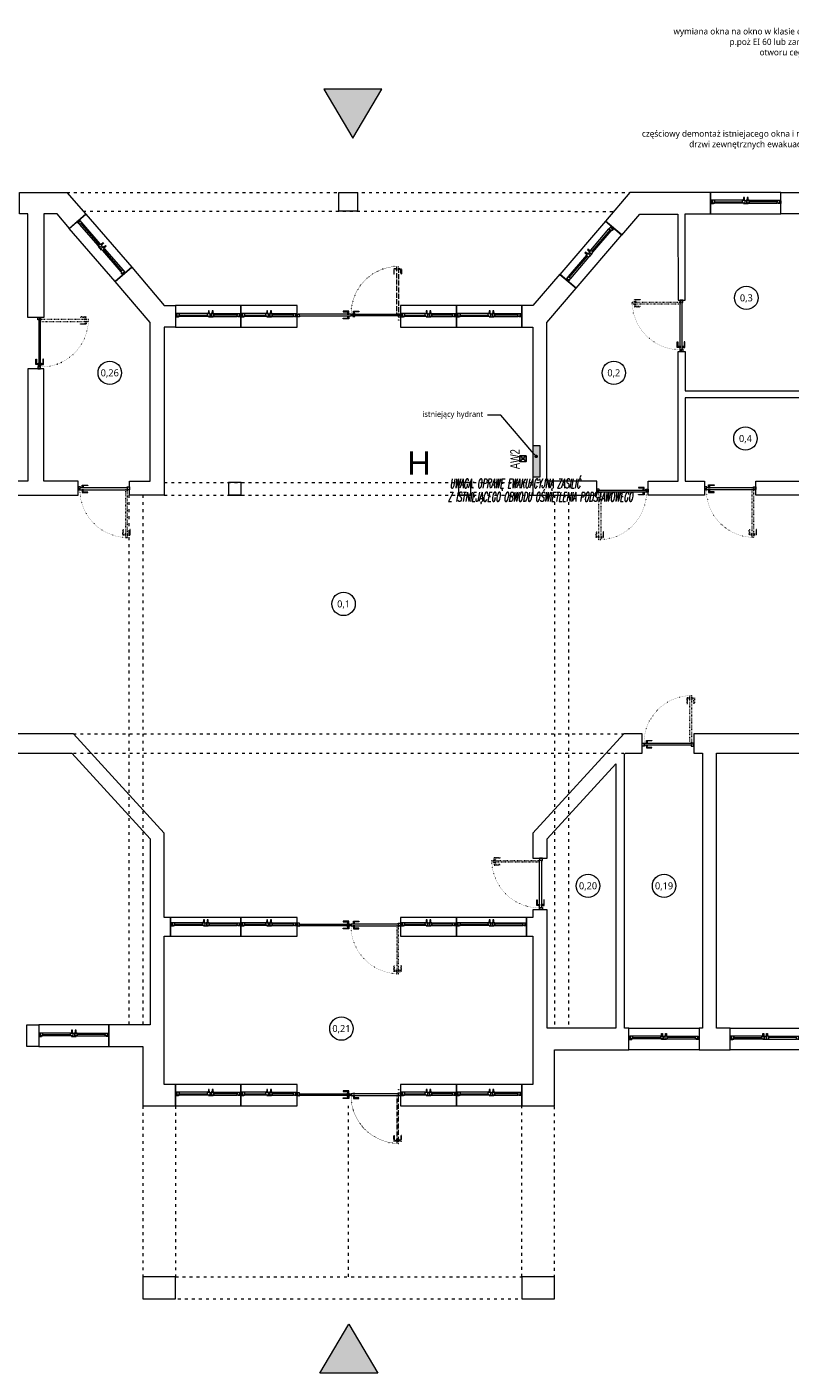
# Model space of a CAD drawing. Header units: millimetres. Extents: x 74561 to 128111, y -68197 to -28273.
# Tile 5 of 26: x 80160 to 83419, y -67508 to -61755. Entities that reach past the tile are written whole.
import ezdxf
from ezdxf import colors
from ezdxf.entities.mleader import LeaderData, LeaderLine
from ezdxf.enums import TextEntityAlignment as Align
from ezdxf.math import Vec2, Vec3

# ---------------------------------------------------------------- set-up
doc = ezdxf.new("R2010")
doc.units = ezdxf.units.MM
doc.linetypes.add('ACAD_ISO03W100', pattern=[30, 12, -18])
doc.linetypes.add('ACAD_ISO07W100', pattern=[3, 0, -3])
doc.layers.get('0').update_dxf_attribs({"color": 251, "lineweight": 9})
for name, color, linetype, lineweight in [('IE_LEGENDA', 7, 'Continuous', 13), ('IE_Oświetlenie awaryjne', 1, 'Continuous', 13), ('OPIS', 251, 'Continuous', 9), ('opis..KF', 251, 'Continuous', 9), ('stolarka_arch', 251, 'Continuous', 9), ('ściany ist..KF', 251, 'Continuous', 9)]:
    doc.layers.add(name, color=color, linetype=linetype, lineweight=lineweight)
doc.styles.add('ARCH', font='segoeuil.ttf')
doc.styles.add('Opisowy', font='arial.ttf')
doc.styles.add('SIMLPEX', font='simplex.shx')
doc.styles.get("Standard").update_dxf_attribs({"font": 'arial.ttf'})

# ---------------------------------------------------------------- blocks, each defined once
blk = doc.blocks.new('*U999')
at = {"layer": 'stolarka_arch', "lineweight": 0}
blk.add_lwpolyline([(0, 0), (150, 0), (150, -45.6), (0, -45.6)], close=True, dxfattribs=at)
at = {"layer": 'stolarka_arch'}
for points in [[(0, -22), (6, -22), (6, -23), (3, -23), (3, -28), (0, -28)], [(3, -23), (8, -23), (8, -29), (2, -29), (2, -28), (3, -28)], [(8, -26), (68, -26), (68, -23), (8, -23)], [(8, -26), (68, -26), (68, -29), (8, -29)], [(73, -23), (68, -23), (68, -29), (74, -29), (74, -28), (73, -28)], [(70, -22), (80, -22), (80, -23), (77, -23), (77, -28), (73, -28), (73, -23), (70, -23)], [(77, -23), (82, -23), (82, -29), (76, -29), (76, -28), (77, -28)], [(142, -26), (82, -26), (82, -23), (142, -23)], [(142, -26), (82, -26), (82, -29), (142, -29)], [(147, -23), (142, -23), (142, -29), (148, -29), (148, -28), (147, -28)], [(150, -22), (144, -22), (144, -23), (147, -23), (147, -28), (150, -28)], [(73, -30), (69, -30), (69, -29), (73, -29)], [(72, -35), (70, -35), (70, -30), (72, -30)], [(81, -30), (77, -30), (77, -29), (81, -29)], [(80, -35), (78, -35), (78, -30), (80, -30)]]:
    blk.add_lwpolyline(points, close=True, dxfattribs=at)
blk = doc.blocks.new('*U995')
at = {"layer": 'stolarka_arch', "lineweight": 0}
blk.add_lwpolyline([(0, 0), (150, 0), (150, -46.8), (0, -46.8)], close=True, dxfattribs=at)
at = {"layer": 'stolarka_arch'}
for points in [[(0, -22), (6, -22), (6, -23), (3, -23), (3, -28), (0, -28)], [(3, -23), (8, -23), (8, -29), (2, -29), (2, -28), (3, -28)], [(8, -26), (68, -26), (68, -23), (8, -23)], [(8, -26), (68, -26), (68, -29), (8, -29)], [(73, -23), (68, -23), (68, -29), (74, -29), (74, -28), (73, -28)], [(70, -22), (80, -22), (80, -23), (77, -23), (77, -28), (73, -28), (73, -23), (70, -23)], [(77, -23), (82, -23), (82, -29), (76, -29), (76, -28), (77, -28)], [(142, -26), (82, -26), (82, -23), (142, -23)], [(142, -26), (82, -26), (82, -29), (142, -29)], [(147, -23), (142, -23), (142, -29), (148, -29), (148, -28), (147, -28)], [(150, -22), (144, -22), (144, -23), (147, -23), (147, -28), (150, -28)], [(73, -30), (69, -30), (69, -29), (73, -29)], [(72, -35), (70, -35), (70, -30), (72, -30)], [(81, -30), (77, -30), (77, -29), (81, -29)], [(80, -35), (78, -35), (78, -30), (80, -30)]]:
    blk.add_lwpolyline(points, close=True, dxfattribs=at)
blk = doc.blocks.new('*U1064')
at = {"layer": 'stolarka_arch', "lineweight": 0}
blk.add_lwpolyline([(0, 0), (150, 0), (150, -46), (0, -46)], close=True, dxfattribs=at)
at = {"layer": 'stolarka_arch'}
for points in [[(0, -22), (6, -22), (6, -23), (3, -23), (3, -28), (0, -28)], [(3, -23), (8, -23), (8, -29), (2, -29), (2, -28), (3, -28)], [(8, -26), (68, -26), (68, -23), (8, -23)], [(8, -26), (68, -26), (68, -29), (8, -29)], [(73, -23), (68, -23), (68, -29), (74, -29), (74, -28), (73, -28)], [(70, -22), (80, -22), (80, -23), (77, -23), (77, -28), (73, -28), (73, -23), (70, -23)], [(77, -23), (82, -23), (82, -29), (76, -29), (76, -28), (77, -28)], [(142, -26), (82, -26), (82, -23), (142, -23)], [(142, -26), (82, -26), (82, -29), (142, -29)], [(147, -23), (142, -23), (142, -29), (148, -29), (148, -28), (147, -28)], [(150, -22), (144, -22), (144, -23), (147, -23), (147, -28), (150, -28)], [(73, -30), (69, -30), (69, -29), (73, -29)], [(72, -35), (70, -35), (70, -30), (72, -30)], [(81, -30), (77, -30), (77, -29), (81, -29)], [(80, -35), (78, -35), (78, -30), (80, -30)]]:
    blk.add_lwpolyline(points, close=True, dxfattribs=at)
blk = doc.blocks.new('*U1074')
at = {"layer": 'stolarka_arch', "lineweight": 0}
blk.add_lwpolyline([(0, 0), (150, 0), (150, -46), (0, -46)], close=True, dxfattribs=at)
at = {"layer": 'stolarka_arch'}
for points in [[(0, -22), (6, -22), (6, -23), (3, -23), (3, -28), (0, -28)], [(3, -23), (8, -23), (8, -29), (2, -29), (2, -28), (3, -28)], [(8, -26), (68, -26), (68, -23), (8, -23)], [(8, -26), (68, -26), (68, -29), (8, -29)], [(73, -23), (68, -23), (68, -29), (74, -29), (74, -28), (73, -28)], [(70, -22), (80, -22), (80, -23), (77, -23), (77, -28), (73, -28), (73, -23), (70, -23)], [(77, -23), (82, -23), (82, -29), (76, -29), (76, -28), (77, -28)], [(142, -26), (82, -26), (82, -23), (142, -23)], [(142, -26), (82, -26), (82, -29), (142, -29)], [(147, -23), (142, -23), (142, -29), (148, -29), (148, -28), (147, -28)], [(150, -22), (144, -22), (144, -23), (147, -23), (147, -28), (150, -28)], [(73, -30), (69, -30), (69, -29), (73, -29)], [(72, -35), (70, -35), (70, -30), (72, -30)], [(81, -30), (77, -30), (77, -29), (81, -29)], [(80, -35), (78, -35), (78, -30), (80, -30)]]:
    blk.add_lwpolyline(points, close=True, dxfattribs=at)
blk = doc.blocks.new('*U1015')
at = {"layer": 'stolarka_arch', "lineweight": 0}
blk.add_lwpolyline([(0, 0), (150, 0), (150, -46), (0, -46)], close=True, dxfattribs=at)
at = {"layer": 'stolarka_arch'}
for points in [[(0, -22), (6, -22), (6, -23), (3, -23), (3, -28), (0, -28)], [(3, -23), (8, -23), (8, -29), (2, -29), (2, -28), (3, -28)], [(8, -26), (68, -26), (68, -23), (8, -23)], [(8, -26), (68, -26), (68, -29), (8, -29)], [(73, -23), (68, -23), (68, -29), (74, -29), (74, -28), (73, -28)], [(70, -22), (80, -22), (80, -23), (77, -23), (77, -28), (73, -28), (73, -23), (70, -23)], [(77, -23), (82, -23), (82, -29), (76, -29), (76, -28), (77, -28)], [(142, -26), (82, -26), (82, -23), (142, -23)], [(142, -26), (82, -26), (82, -29), (142, -29)], [(147, -23), (142, -23), (142, -29), (148, -29), (148, -28), (147, -28)], [(150, -22), (144, -22), (144, -23), (147, -23), (147, -28), (150, -28)], [(73, -30), (69, -30), (69, -29), (73, -29)], [(72, -35), (70, -35), (70, -30), (72, -30)], [(81, -30), (77, -30), (77, -29), (81, -29)], [(80, -35), (78, -35), (78, -30), (80, -30)]]:
    blk.add_lwpolyline(points, close=True, dxfattribs=at)
blk = doc.blocks.new('*U1007')
at = {"layer": 'stolarka_arch', "lineweight": 0}
blk.add_lwpolyline([(0, 0), (139.5, 0), (139.5, -46), (0, -46)], close=True, dxfattribs=at)
at = {"layer": 'stolarka_arch'}
for points in [[(0, -22), (6, -22), (6, -23), (3, -23), (3, -28), (0, -28)], [(3, -23), (8, -23), (8, -29), (2, -29), (2, -28), (3, -28)], [(8, -26), (68, -26), (68, -23), (8, -23)], [(8, -26), (68, -26), (68, -29), (8, -29)], [(73, -23), (68, -23), (68, -29), (74, -29), (74, -28), (73, -28)], [(70, -22), (80, -22), (80, -23), (77, -23), (77, -28), (73, -28), (73, -23), (70, -23)], [(77, -23), (82, -23), (82, -29), (76, -29), (76, -28), (77, -28)], [(131.5, -26), (82, -26), (82, -23), (131.5, -23)], [(131.5, -26), (82, -26), (82, -29), (131.5, -29)], [(136.5, -23), (131.5, -23), (131.5, -29), (137.5, -29), (137.5, -28), (136.5, -28)], [(139.5, -22), (133.5, -22), (133.5, -23), (136.5, -23), (136.5, -28), (139.5, -28)], [(73, -30), (69, -30), (69, -29), (73, -29)], [(72, -35), (70, -35), (70, -30), (72, -30)], [(81, -30), (77, -30), (77, -29), (81, -29)], [(80, -35), (78, -35), (78, -30), (80, -30)]]:
    blk.add_lwpolyline(points, close=True, dxfattribs=at)
blk = doc.blocks.new('*U1013')
at = {"layer": 'stolarka_arch', "lineweight": 0}
blk.add_lwpolyline([(0, 0), (139.5, 0), (139.5, -46), (0, -46)], close=True, dxfattribs=at)
at = {"layer": 'stolarka_arch'}
for points in [[(0, -22), (6, -22), (6, -23), (3, -23), (3, -28), (0, -28)], [(3, -23), (8, -23), (8, -29), (2, -29), (2, -28), (3, -28)], [(8, -26), (68, -26), (68, -23), (8, -23)], [(8, -26), (68, -26), (68, -29), (8, -29)], [(73, -23), (68, -23), (68, -29), (74, -29), (74, -28), (73, -28)], [(70, -22), (80, -22), (80, -23), (77, -23), (77, -28), (73, -28), (73, -23), (70, -23)], [(77, -23), (82, -23), (82, -29), (76, -29), (76, -28), (77, -28)], [(131.5, -26), (82, -26), (82, -23), (131.5, -23)], [(131.5, -26), (82, -26), (82, -29), (131.5, -29)], [(136.5, -23), (131.5, -23), (131.5, -29), (137.5, -29), (137.5, -28), (136.5, -28)], [(139.5, -22), (133.5, -22), (133.5, -23), (136.5, -23), (136.5, -28), (139.5, -28)], [(73, -30), (69, -30), (69, -29), (73, -29)], [(72, -35), (70, -35), (70, -30), (72, -30)], [(81, -30), (77, -30), (77, -29), (81, -29)], [(80, -35), (78, -35), (78, -30), (80, -30)]]:
    blk.add_lwpolyline(points, close=True, dxfattribs=at)
blk = doc.blocks.new('*U1009')
at = {"layer": 'stolarka_arch', "lineweight": 0}
blk.add_lwpolyline([(0, 0), (120.2, 0), (120.2, -46), (0, -46)], close=True, dxfattribs=at)
at = {"layer": 'stolarka_arch'}
for points in [[(0, -22), (6, -22), (6, -23), (3, -23), (3, -28), (0, -28)], [(3, -23), (8, -23), (8, -29), (2, -29), (2, -28), (3, -28)], [(8, -26), (53.1, -26), (53.1, -23), (8, -23)], [(8, -26), (53.1, -26), (53.1, -29), (8, -29)], [(58.1, -23), (53.1, -23), (53.1, -29), (59.1, -29), (59.1, -28), (58.1, -28)], [(55.1, -22), (65.1, -22), (65.1, -23), (62.1, -23), (62.1, -28), (58.1, -28), (58.1, -23), (55.1, -23)], [(62.1, -23), (67.1, -23), (67.1, -29), (61.1, -29), (61.1, -28), (62.1, -28)], [(112.2, -26), (67.1, -26), (67.1, -23), (112.2, -23)], [(112.2, -26), (67.1, -26), (67.1, -29), (112.2, -29)], [(117.2, -23), (112.2, -23), (112.2, -29), (118.2, -29), (118.2, -28), (117.2, -28)], [(120.2, -22), (114.2, -22), (114.2, -23), (117.2, -23), (117.2, -28), (120.2, -28)], [(58.1, -30), (54.1, -30), (54.1, -29), (58.1, -29)], [(57.1, -35), (55.1, -35), (55.1, -30), (57.1, -30)], [(66.1, -30), (62.1, -30), (62.1, -29), (66.1, -29)], [(65.1, -35), (63.1, -35), (63.1, -30), (65.1, -30)]]:
    blk.add_lwpolyline(points, close=True, dxfattribs=at)
blk = doc.blocks.new('*U1014')
at = {"layer": 'stolarka_arch', "lineweight": 0}
blk.add_lwpolyline([(0, 0), (118.9, 0), (118.9, -46), (0, -46)], close=True, dxfattribs=at)
at = {"layer": 'stolarka_arch'}
for points in [[(0, -22), (6, -22), (6, -23), (3, -23), (3, -28), (0, -28)], [(3, -23), (8, -23), (8, -29), (2, -29), (2, -28), (3, -28)], [(8, -26), (52.5, -26), (52.5, -23), (8, -23)], [(8, -26), (52.5, -26), (52.5, -29), (8, -29)], [(57.5, -23), (52.5, -23), (52.5, -29), (58.5, -29), (58.5, -28), (57.5, -28)], [(54.5, -22), (64.5, -22), (64.5, -23), (61.5, -23), (61.5, -28), (57.5, -28), (57.5, -23), (54.5, -23)], [(61.5, -23), (66.5, -23), (66.5, -29), (60.5, -29), (60.5, -28), (61.5, -28)], [(110.9, -26), (66.5, -26), (66.5, -23), (110.9, -23)], [(110.9, -26), (66.5, -26), (66.5, -29), (110.9, -29)], [(115.9, -23), (110.9, -23), (110.9, -29), (116.9, -29), (116.9, -28), (115.9, -28)], [(118.9, -22), (112.9, -22), (112.9, -23), (115.9, -23), (115.9, -28), (118.9, -28)], [(57.5, -30), (53.5, -30), (53.5, -29), (57.5, -29)], [(56.5, -35), (54.5, -35), (54.5, -30), (56.5, -30)], [(65.5, -30), (61.5, -30), (61.5, -29), (65.5, -29)], [(64.5, -35), (62.5, -35), (62.5, -30), (64.5, -30)]]:
    blk.add_lwpolyline(points, close=True, dxfattribs=at)
blk = doc.blocks.new('*U1008')
at = {"layer": 'stolarka_arch', "lineweight": 0}
blk.add_lwpolyline([(0, 0), (150, 0), (150, -40), (0, -40)], close=True, dxfattribs=at)
at = {"layer": 'stolarka_arch'}
for points in [[(0, -22), (6, -22), (6, -23), (3, -23), (3, -28), (0, -28)], [(3, -23), (8, -23), (8, -29), (2, -29), (2, -28), (3, -28)], [(8, -26), (68, -26), (68, -23), (8, -23)], [(8, -26), (68, -26), (68, -29), (8, -29)], [(73, -23), (68, -23), (68, -29), (74, -29), (74, -28), (73, -28)], [(70, -22), (80, -22), (80, -23), (77, -23), (77, -28), (73, -28), (73, -23), (70, -23)], [(77, -23), (82, -23), (82, -29), (76, -29), (76, -28), (77, -28)], [(142, -26), (82, -26), (82, -23), (142, -23)], [(142, -26), (82, -26), (82, -29), (142, -29)], [(147, -23), (142, -23), (142, -29), (148, -29), (148, -28), (147, -28)], [(150, -22), (144, -22), (144, -23), (147, -23), (147, -28), (150, -28)], [(73, -30), (69, -30), (69, -29), (73, -29)], [(72, -35), (70, -35), (70, -30), (72, -30)], [(81, -30), (77, -30), (77, -29), (81, -29)], [(80, -35), (78, -35), (78, -30), (80, -30)]]:
    blk.add_lwpolyline(points, close=True, dxfattribs=at)
blk = doc.blocks.new('*U1021')
at = {"layer": 'stolarka_arch', "linetype": 'ACAD_ISO03W100', "lineweight": 0, "ltscale": 0.1}
for points in [[(3.5, 97), (-1.5, 97), (-1.5, 85), (-0.5, 85), (-0.5, 95), (3.5, 95)], [(3.5, 98), (3.5, 94), (4.5, 94), (4.5, 98)], [(4.5, 102), (4.5, 0), (8.5, 0), (8.5, 102)], [(9.5, 98), (9.5, 94), (8.5, 94), (8.5, 98)], [(9.5, 97), (14.5, 97), (14.5, 85), (13.5, 85), (13.5, 95), (9.5, 95)]]:
    blk.add_lwpolyline(points, close=True, dxfattribs=at)
at = {"layer": 'stolarka_arch'}
for points in [[(5, -4), (5, -6), (0, -6), (0, 0), (4, 0), (4, -4), (5, -4)], [(106, 0), (4, 0), (4, -4), (106, -4)], [(101, 1), (101, 6), (89, 6), (89, 5), (99, 5), (99, 1)], [(102, 1), (98, 1), (98, 0), (102, 0)], [(106, 0), (216.9, 0), (216.9, -4), (106, -4)], [(110, 1), (114, 1), (114, 0), (110, 0)], [(111, 1), (111, 6), (123, 6), (123, 5), (113, 5), (113, 1)], [(215.9, -4), (215.9, -6), (220.9, -6), (220.9, 0), (216.9, 0), (216.9, -4), (215.9, -4)], [(101, -5), (101, -10), (89, -10), (89, -9), (99, -9), (99, -5)], [(102, -5), (98, -5), (98, -4), (102, -4)], [(110, -5), (114, -5), (114, -4), (110, -4)], [(111, -5), (111, -10), (123, -10), (123, -9), (113, -9), (113, -5)]]:
    blk.add_lwpolyline(points, close=True, dxfattribs=at)
for centre in [(4, 0.5), (216.9, 0.5)]:
    blk.add_circle(centre, 0.5, dxfattribs=at)
at = {"layer": 'stolarka_arch', "linetype": 'ACAD_ISO07W100', "lineweight": 0, "ltscale": 0.5}
blk.add_arc((4, 0), 102, 0, 89.6506, dxfattribs=at)
blk = doc.blocks.new('*U1025')
at = {"layer": 'stolarka_arch', "lineweight": 0}
blk.add_lwpolyline([(0, 0), (150, 0), (150, -40), (0, -40)], close=True, dxfattribs=at)
at = {"layer": 'stolarka_arch'}
for points in [[(0, -22), (6, -22), (6, -23), (3, -23), (3, -28), (0, -28)], [(3, -23), (8, -23), (8, -29), (2, -29), (2, -28), (3, -28)], [(8, -26), (68, -26), (68, -23), (8, -23)], [(8, -26), (68, -26), (68, -29), (8, -29)], [(73, -23), (68, -23), (68, -29), (74, -29), (74, -28), (73, -28)], [(70, -22), (80, -22), (80, -23), (77, -23), (77, -28), (73, -28), (73, -23), (70, -23)], [(77, -23), (82, -23), (82, -29), (76, -29), (76, -28), (77, -28)], [(142, -26), (82, -26), (82, -23), (142, -23)], [(142, -26), (82, -26), (82, -29), (142, -29)], [(147, -23), (142, -23), (142, -29), (148, -29), (148, -28), (147, -28)], [(150, -22), (144, -22), (144, -23), (147, -23), (147, -28), (150, -28)], [(73, -30), (69, -30), (69, -29), (73, -29)], [(72, -35), (70, -35), (70, -30), (72, -30)], [(81, -30), (77, -30), (77, -29), (81, -29)], [(80, -35), (78, -35), (78, -30), (80, -30)]]:
    blk.add_lwpolyline(points, close=True, dxfattribs=at)
blk = doc.blocks.new('*U1019')
at = {"layer": 'stolarka_arch', "lineweight": 0}
blk.add_lwpolyline([(0, 0), (120.2, 0), (120.2, -40), (0, -40)], close=True, dxfattribs=at)
at = {"layer": 'stolarka_arch'}
for points in [[(0, -22), (6, -22), (6, -23), (3, -23), (3, -28), (0, -28)], [(3, -23), (8, -23), (8, -29), (2, -29), (2, -28), (3, -28)], [(8, -26), (53.1, -26), (53.1, -23), (8, -23)], [(8, -26), (53.1, -26), (53.1, -29), (8, -29)], [(58.1, -23), (53.1, -23), (53.1, -29), (59.1, -29), (59.1, -28), (58.1, -28)], [(55.1, -22), (65.1, -22), (65.1, -23), (62.1, -23), (62.1, -28), (58.1, -28), (58.1, -23), (55.1, -23)], [(62.1, -23), (67.1, -23), (67.1, -29), (61.1, -29), (61.1, -28), (62.1, -28)], [(112.2, -26), (67.1, -26), (67.1, -23), (112.2, -23)], [(112.2, -26), (67.1, -26), (67.1, -29), (112.2, -29)], [(117.2, -23), (112.2, -23), (112.2, -29), (118.2, -29), (118.2, -28), (117.2, -28)], [(120.2, -22), (114.2, -22), (114.2, -23), (117.2, -23), (117.2, -28), (120.2, -28)], [(58.1, -30), (54.1, -30), (54.1, -29), (58.1, -29)], [(57.1, -35), (55.1, -35), (55.1, -30), (57.1, -30)], [(66.1, -30), (62.1, -30), (62.1, -29), (66.1, -29)], [(65.1, -35), (63.1, -35), (63.1, -30), (65.1, -30)]]:
    blk.add_lwpolyline(points, close=True, dxfattribs=at)
blk = doc.blocks.new('*U1029')
at = {"layer": 'stolarka_arch', "lineweight": 0}
blk.add_lwpolyline([(0, 0), (118.9, 0), (118.9, -40), (0, -40)], close=True, dxfattribs=at)
at = {"layer": 'stolarka_arch'}
for points in [[(0, -22), (6, -22), (6, -23), (3, -23), (3, -28), (0, -28)], [(3, -23), (8, -23), (8, -29), (2, -29), (2, -28), (3, -28)], [(8, -26), (52.5, -26), (52.5, -23), (8, -23)], [(8, -26), (52.5, -26), (52.5, -29), (8, -29)], [(57.5, -23), (52.5, -23), (52.5, -29), (58.5, -29), (58.5, -28), (57.5, -28)], [(54.5, -22), (64.5, -22), (64.5, -23), (61.5, -23), (61.5, -28), (57.5, -28), (57.5, -23), (54.5, -23)], [(61.5, -23), (66.5, -23), (66.5, -29), (60.5, -29), (60.5, -28), (61.5, -28)], [(110.9, -26), (66.5, -26), (66.5, -23), (110.9, -23)], [(110.9, -26), (66.5, -26), (66.5, -29), (110.9, -29)], [(115.9, -23), (110.9, -23), (110.9, -29), (116.9, -29), (116.9, -28), (115.9, -28)], [(118.9, -22), (112.9, -22), (112.9, -23), (115.9, -23), (115.9, -28), (118.9, -28)], [(57.5, -30), (53.5, -30), (53.5, -29), (57.5, -29)], [(56.5, -35), (54.5, -35), (54.5, -30), (56.5, -30)], [(65.5, -30), (61.5, -30), (61.5, -29), (65.5, -29)], [(64.5, -35), (62.5, -35), (62.5, -30), (64.5, -30)]]:
    blk.add_lwpolyline(points, close=True, dxfattribs=at)
blk = doc.blocks.new('*U1026')
at = {"layer": 'stolarka_arch', "lineweight": 0}
blk.add_lwpolyline([(0, 0), (139.5, 0), (139.5, -46), (0, -46)], close=True, dxfattribs=at)
at = {"layer": 'stolarka_arch'}
for points in [[(0, -22), (6, -22), (6, -23), (3, -23), (3, -28), (0, -28)], [(3, -23), (8, -23), (8, -29), (2, -29), (2, -28), (3, -28)], [(8, -26), (68, -26), (68, -23), (8, -23)], [(8, -26), (68, -26), (68, -29), (8, -29)], [(73, -23), (68, -23), (68, -29), (74, -29), (74, -28), (73, -28)], [(70, -22), (80, -22), (80, -23), (77, -23), (77, -28), (73, -28), (73, -23), (70, -23)], [(77, -23), (82, -23), (82, -29), (76, -29), (76, -28), (77, -28)], [(131.5, -26), (82, -26), (82, -23), (131.5, -23)], [(131.5, -26), (82, -26), (82, -29), (131.5, -29)], [(136.5, -23), (131.5, -23), (131.5, -29), (137.5, -29), (137.5, -28), (136.5, -28)], [(139.5, -22), (133.5, -22), (133.5, -23), (136.5, -23), (136.5, -28), (139.5, -28)], [(73, -30), (69, -30), (69, -29), (73, -29)], [(72, -35), (70, -35), (70, -30), (72, -30)], [(81, -30), (77, -30), (77, -29), (81, -29)], [(80, -35), (78, -35), (78, -30), (80, -30)]]:
    blk.add_lwpolyline(points, close=True, dxfattribs=at)
blk = doc.blocks.new('*U1027')
at = {"layer": 'stolarka_arch', "lineweight": 0}
blk.add_lwpolyline([(0, 0), (139.5, 0), (139.5, -46), (0, -46)], close=True, dxfattribs=at)
at = {"layer": 'stolarka_arch'}
for points in [[(0, -22), (6, -22), (6, -23), (3, -23), (3, -28), (0, -28)], [(3, -23), (8, -23), (8, -29), (2, -29), (2, -28), (3, -28)], [(8, -26), (68, -26), (68, -23), (8, -23)], [(8, -26), (68, -26), (68, -29), (8, -29)], [(73, -23), (68, -23), (68, -29), (74, -29), (74, -28), (73, -28)], [(70, -22), (80, -22), (80, -23), (77, -23), (77, -28), (73, -28), (73, -23), (70, -23)], [(77, -23), (82, -23), (82, -29), (76, -29), (76, -28), (77, -28)], [(131.5, -26), (82, -26), (82, -23), (131.5, -23)], [(131.5, -26), (82, -26), (82, -29), (131.5, -29)], [(136.5, -23), (131.5, -23), (131.5, -29), (137.5, -29), (137.5, -28), (136.5, -28)], [(139.5, -22), (133.5, -22), (133.5, -23), (136.5, -23), (136.5, -28), (139.5, -28)], [(73, -30), (69, -30), (69, -29), (73, -29)], [(72, -35), (70, -35), (70, -30), (72, -30)], [(81, -30), (77, -30), (77, -29), (81, -29)], [(80, -35), (78, -35), (78, -30), (80, -30)]]:
    blk.add_lwpolyline(points, close=True, dxfattribs=at)
blk = doc.blocks.new('*U1028')
at = {"layer": 'stolarka_arch', "lineweight": 0}
blk.add_lwpolyline([(0, 0), (120.2, 0), (120.2, -46), (0, -46)], close=True, dxfattribs=at)
at = {"layer": 'stolarka_arch'}
for points in [[(0, -22), (6, -22), (6, -23), (3, -23), (3, -28), (0, -28)], [(3, -23), (8, -23), (8, -29), (2, -29), (2, -28), (3, -28)], [(8, -26), (53.1, -26), (53.1, -23), (8, -23)], [(8, -26), (53.1, -26), (53.1, -29), (8, -29)], [(58.1, -23), (53.1, -23), (53.1, -29), (59.1, -29), (59.1, -28), (58.1, -28)], [(55.1, -22), (65.1, -22), (65.1, -23), (62.1, -23), (62.1, -28), (58.1, -28), (58.1, -23), (55.1, -23)], [(62.1, -23), (67.1, -23), (67.1, -29), (61.1, -29), (61.1, -28), (62.1, -28)], [(112.2, -26), (67.1, -26), (67.1, -23), (112.2, -23)], [(112.2, -26), (67.1, -26), (67.1, -29), (112.2, -29)], [(117.2, -23), (112.2, -23), (112.2, -29), (118.2, -29), (118.2, -28), (117.2, -28)], [(120.2, -22), (114.2, -22), (114.2, -23), (117.2, -23), (117.2, -28), (120.2, -28)], [(58.1, -30), (54.1, -30), (54.1, -29), (58.1, -29)], [(57.1, -35), (55.1, -35), (55.1, -30), (57.1, -30)], [(66.1, -30), (62.1, -30), (62.1, -29), (66.1, -29)], [(65.1, -35), (63.1, -35), (63.1, -30), (65.1, -30)]]:
    blk.add_lwpolyline(points, close=True, dxfattribs=at)
blk = doc.blocks.new('*U1017')
at = {"layer": 'stolarka_arch', "lineweight": 0}
blk.add_lwpolyline([(0, 0), (118.9, 0), (118.9, -46), (0, -46)], close=True, dxfattribs=at)
at = {"layer": 'stolarka_arch'}
for points in [[(0, -22), (6, -22), (6, -23), (3, -23), (3, -28), (0, -28)], [(3, -23), (8, -23), (8, -29), (2, -29), (2, -28), (3, -28)], [(8, -26), (52.5, -26), (52.5, -23), (8, -23)], [(8, -26), (52.5, -26), (52.5, -29), (8, -29)], [(57.5, -23), (52.5, -23), (52.5, -29), (58.5, -29), (58.5, -28), (57.5, -28)], [(54.5, -22), (64.5, -22), (64.5, -23), (61.5, -23), (61.5, -28), (57.5, -28), (57.5, -23), (54.5, -23)], [(61.5, -23), (66.5, -23), (66.5, -29), (60.5, -29), (60.5, -28), (61.5, -28)], [(110.9, -26), (66.5, -26), (66.5, -23), (110.9, -23)], [(110.9, -26), (66.5, -26), (66.5, -29), (110.9, -29)], [(115.9, -23), (110.9, -23), (110.9, -29), (116.9, -29), (116.9, -28), (115.9, -28)], [(118.9, -22), (112.9, -22), (112.9, -23), (115.9, -23), (115.9, -28), (118.9, -28)], [(57.5, -30), (53.5, -30), (53.5, -29), (57.5, -29)], [(56.5, -35), (54.5, -35), (54.5, -30), (56.5, -30)], [(65.5, -30), (61.5, -30), (61.5, -29), (65.5, -29)], [(64.5, -35), (62.5, -35), (62.5, -30), (64.5, -30)]]:
    blk.add_lwpolyline(points, close=True, dxfattribs=at)
blk = doc.blocks.new('*U667')
at = {"layer": 'stolarka_arch', "linetype": 'ACAD_ISO03W100', "lineweight": 0, "ltscale": 0.1}
for points in [[(3.5, 97), (-1.5, 97), (-1.5, 85), (-0.5, 85), (-0.5, 95), (3.5, 95)], [(3.5, 98), (3.5, 94), (4.5, 94), (4.5, 98)], [(4.5, 102), (4.5, 0), (8.5, 0), (8.5, 102)], [(9.5, 98), (9.5, 94), (8.5, 94), (8.5, 98)], [(9.5, 97), (14.5, 97), (14.5, 85), (13.5, 85), (13.5, 95), (9.5, 95)]]:
    blk.add_lwpolyline(points, close=True, dxfattribs=at)
at = {"layer": 'stolarka_arch'}
for points in [[(5, -4), (5, -6), (0, -6), (0, 0), (4, 0), (4, -4), (5, -4)], [(106, 0), (4, 0), (4, -4), (106, -4)], [(101, 1), (101, 6), (89, 6), (89, 5), (99, 5), (99, 1)], [(102, 1), (98, 1), (98, 0), (102, 0)], [(105, -4), (105, -6), (110, -6), (110, 0), (106, 0), (106, -4), (105, -4)], [(101, -5), (101, -10), (89, -10), (89, -9), (99, -9), (99, -5)], [(102, -5), (98, -5), (98, -4), (102, -4)]]:
    blk.add_lwpolyline(points, close=True, dxfattribs=at)
blk.add_circle((4, 0.5), 0.5, dxfattribs=at)
at = {"layer": 'stolarka_arch', "linetype": 'ACAD_ISO07W100', "lineweight": 0, "ltscale": 0.5}
blk.add_arc((4, 0), 102, 0, 89.6506, dxfattribs=at)
blk = doc.blocks.new('*U1023')
at = {"layer": 'stolarka_arch', "lineweight": 0}
blk.add_lwpolyline([(0, 0), (150, 0), (150, -46.4), (0, -46.4)], close=True, dxfattribs=at)
at = {"layer": 'stolarka_arch'}
for points in [[(0, -22), (6, -22), (6, -23), (3, -23), (3, -28), (0, -28)], [(3, -23), (8, -23), (8, -29), (2, -29), (2, -28), (3, -28)], [(8, -26), (68, -26), (68, -23), (8, -23)], [(8, -26), (68, -26), (68, -29), (8, -29)], [(73, -23), (68, -23), (68, -29), (74, -29), (74, -28), (73, -28)], [(70, -22), (80, -22), (80, -23), (77, -23), (77, -28), (73, -28), (73, -23), (70, -23)], [(77, -23), (82, -23), (82, -29), (76, -29), (76, -28), (77, -28)], [(142, -26), (82, -26), (82, -23), (142, -23)], [(142, -26), (82, -26), (82, -29), (142, -29)], [(147, -23), (142, -23), (142, -29), (148, -29), (148, -28), (147, -28)], [(150, -22), (144, -22), (144, -23), (147, -23), (147, -28), (150, -28)], [(73, -30), (69, -30), (69, -29), (73, -29)], [(72, -35), (70, -35), (70, -30), (72, -30)], [(81, -30), (77, -30), (77, -29), (81, -29)], [(80, -35), (78, -35), (78, -30), (80, -30)]]:
    blk.add_lwpolyline(points, close=True, dxfattribs=at)
blk = doc.blocks.new('nr pom')
at = {"layer": 'opis..KF', "lineweight": 20}
blk.add_circle((0, 0), 25, dxfattribs=at)
at = {"layer": 'opis..KF', "style": 'ARCH'}
blk.add_attdef('00', text='', height=15, dxfattribs=at).set_placement((0, 0), align=Align.MIDDLE_CENTER)
blk = doc.blocks.new('_Dot')
at = {"color": 0, "linetype": 'ByBlock', "lineweight": -2}
blk.add_line((-0.5, 0), (-1, 0), dxfattribs=at)
at = {"color": 0, "linetype": 'ByBlock', "const_width": 0.5}
blk.add_lwpolyline([(-0.25, 0, 1), (0.25, 0, 1)], format="xyb", close=True, dxfattribs=at)
blk = doc.blocks.new('Oprawa AW2')
at = {"layer": 'IE_Oświetlenie awaryjne'}
h = blk.add_hatch(color=0, dxfattribs=at)
h.dxf.hatch_style = 1
h.paths.add_polyline_path([(1, 6.6, 1), (-1, 6.6, 1)])
h = blk.add_hatch(color=0, dxfattribs=at)
h.dxf.hatch_style = 1
h.paths.add_polyline_path([(1.4, 8), (1.3, 8), (1.3, 7.8), (1.4, 7.8)])
h = blk.add_hatch(color=0, dxfattribs=at)
h.dxf.hatch_style = 1
h.paths.add_polyline_path([(1.4, 7.8), (1.3, 7.8), (1.3, 7.6), (1.4, 7.6)])
at = {"layer": 'IE_Oświetlenie awaryjne', "color": 0}
for points in [[(-6.1, 13.2), (6.1, 13.2, -0.414214), (6.6, 12.7), (6.6, 0.5, -0.414214), (6.1, 0), (-6.1, 0, -0.414214), (-6.6, 0.5), (-6.6, 12.7, -0.414214)], [(-6.1, 12.9), (6.1, 12.9, -0.414214), (6.3, 12.7), (6.3, 0.5, -0.414214), (6.1, 0.2), (-6.1, 0.2, -0.414214), (-6.4, 0.5), (-6.4, 12.7, -0.414214)]]:
    blk.add_lwpolyline(points, format="xyb", close=True, dxfattribs=at)
for points in [[(-6.3, 12.9), (-1.8, 8.4)], [(-1.8, 4.8), (-6.3, 0.3)], [(1.3, 7.8), (1.4, 7.8)], [(1.8, 8.4), (6.3, 12.9)], [(1.8, 4.8), (6.3, 0.3)]]:
    blk.add_lwpolyline(points, dxfattribs=at)
for points in [[(-1.8, 4.8), (-1.8, 8.4), (1.8, 8.4), (1.8, 4.8)], [(-1.6, 5), (-1.6, 8.1), (1.5, 8.1), (1.5, 5)], [(1.3, 8), (1.3, 7.6), (1.4, 7.6), (1.4, 8)]]:
    blk.add_lwpolyline(points, close=True, dxfattribs=at)
blk.add_circle((0, 6.6), 1, dxfattribs=at)
at = {"layer": 'IE_Oświetlenie awaryjne', "color": 0, "insert": (-22.1, 33.8), "char_height": 20, "width": 20.191, "attachment_point": 1, "style": 'Opisowy'}
blk.add_mtext('{\\W0.7;AW2}', dxfattribs=at)

msp = doc.modelspace()

# ---------------------------------------------------------------- hatches: boundary and pattern name
at = {"linetype": 'ByBlock', "true_color": 0x636466}
h = msp.add_hatch(color=251, dxfattribs=at)
h.dxf.hatch_style = 1
h.paths.add_polyline_path([(81552.5, -62229.8), (81429, -62021.3), (81675.9, -62021.3)])
h = msp.add_hatch(color=251, dxfattribs=at)
h.dxf.hatch_style = 1
h.paths.add_polyline_path([(81535.4, -67299.2), (81411.9, -67507.8), (81658.8, -67507.8)])
at = {"layer": 'OPIS', "linetype": 'ByBlock', "true_color": 0x68c3de, "transparency": 33554687}
h = msp.add_hatch(color=133, dxfattribs=at)
h.dxf.hatch_style = 1
h.paths.add_polyline_path([(82321.2, -63677.3), (82352, -63677.3), (82352, -63544.8), (82321.2, -63544.8)])

# ---------------------------------------------------------------- linework, layer by layer
at = {"linetype": 'ACAD_ISO03W100'}
for p, q in [((80331.3, -62462), (82735.1, -62463.3)), ((80399.9, -62542), (82666.5, -62543.2)), ((80359.2, -64776), (82709.2, -64776)), ((80359.2, -64858), (82709.2, -64858)), ((81534.2, -67096.2), (81534, -66366))]:
    msp.add_line(p, q, dxfattribs=at)
at = {"linetype": 'ByBlock'}
for points in [[(81429, -62021.3), (81552.5, -62229.8), (81675.9, -62021.3), (81429, -62021.3)], [(81411.9, -67507.8), (81535.4, -67299.2), (81658.8, -67507.8), (81411.9, -67507.8)]]:
    msp.add_lwpolyline(points, dxfattribs=at)
msp.add_lwpolyline([(82321.2, -63677.3), (82352, -63677.3), (82352, -63544.8), (82321.2, -63544.8)], close=True)
at = {"linetype": 'ACAD_ISO03W100'}
for points in [[(80747.2, -63702), (82348.8, -63702)], [(80595.2, -63756), (80595.2, -66019.9)], [(80655.2, -63756), (80655.2, -66019.9)], [(80747.2, -63756), (82348.8, -63756)], [(82413.2, -63756), (82413.2, -66019.9)], [(82473.2, -63756), (82473.2, -66019.9)], [(80655.2, -66366), (80655.2, -67190.2), (82413.2, -67190.2), (82413.2, -66366)], [(80795.2, -66366), (80795.2, -67096.2), (82273.2, -67096.2), (82273.2, -66366)]]:
    msp.add_lwpolyline(points, dxfattribs=at)
at = {"layer": 'stolarka_arch', "linetype": 'ACAD_ISO03W100', "lineweight": 0, "ltscale": 0.1}
for points in [[(81737.4, -62788.2), (81727.4, -62788.2), (81727.4, -62812.2), (81729.4, -62812.2), (81729.4, -62792.2), (81737.4, -62792.2)], [(81737.4, -62786.2), (81737.4, -62794.2), (81739.4, -62794.2), (81739.4, -62786.2)], [(81747.4, -62778.2), (81747.4, -62982.2), (81739.4, -62982.2), (81739.4, -62778.2)], [(81749.4, -62786.2), (81749.4, -62794.2), (81747.4, -62794.2), (81747.4, -62786.2)], [(81749.4, -62788.2), (81759.4, -62788.2), (81759.4, -62812.2), (81757.4, -62812.2), (81757.4, -62792.2), (81749.4, -62792.2)], [(81747.4, -66526), (81747.4, -66322), (81739.4, -66322), (81739.4, -66526)], [(81737.4, -66516), (81727.4, -66516), (81727.4, -66492), (81729.4, -66492), (81729.4, -66512), (81737.4, -66512)], [(81749.4, -66516), (81759.4, -66516), (81759.4, -66492), (81757.4, -66492), (81757.4, -66512), (81749.4, -66512)], [(81737.4, -66518), (81737.4, -66510), (81739.4, -66510), (81739.4, -66518)], [(81749.4, -66518), (81749.4, -66510), (81747.4, -66510), (81747.4, -66518)]]:
    msp.add_lwpolyline(points, close=True, dxfattribs=at)
at = {"layer": 'stolarka_arch'}
for points in [[(81324.6, -62990.2), (81324.6, -62994.2), (81314.6, -62994.2), (81314.6, -62982.2), (81322.6, -62982.2), (81322.6, -62990.2), (81324.6, -62990.2)], [(81544.4, -62982.2), (81322.6, -62982.2), (81322.6, -62990.2), (81544.4, -62990.2)], [(81534.4, -62980.2), (81534.4, -62970.2), (81510.4, -62970.2), (81510.4, -62972.2), (81530.4, -62972.2), (81530.4, -62980.2)], [(81534.4, -62992.2), (81534.4, -63002.2), (81510.4, -63002.2), (81510.4, -63000.2), (81530.4, -63000.2), (81530.4, -62992.2)], [(81536.4, -62980.2), (81528.4, -62980.2), (81528.4, -62982.2), (81536.4, -62982.2)], [(81536.4, -62992.2), (81528.4, -62992.2), (81528.4, -62990.2), (81536.4, -62990.2)], [(81544.4, -62982.2), (81748.4, -62982.2), (81748.4, -62990.2), (81544.4, -62990.2)], [(81552.4, -62980.2), (81560.4, -62980.2), (81560.4, -62982.2), (81552.4, -62982.2)], [(81552.4, -62992.2), (81560.4, -62992.2), (81560.4, -62990.2), (81552.4, -62990.2)], [(81554.4, -62980.2), (81554.4, -62970.2), (81578.4, -62970.2), (81578.4, -62972.2), (81558.4, -62972.2), (81558.4, -62980.2)], [(81746.4, -62990.2), (81746.4, -62994.2), (81756.4, -62994.2), (81756.4, -62982.2), (81748.4, -62982.2), (81748.4, -62990.2), (81746.4, -62990.2)], [(81324.6, -66314), (81324.6, -66310), (81314.6, -66310), (81314.6, -66322), (81322.6, -66322), (81322.6, -66314), (81324.6, -66314)], [(81544.4, -66322), (81322.6, -66322), (81322.6, -66314), (81544.4, -66314)], [(81534.4, -66312), (81534.4, -66302), (81510.4, -66302), (81510.4, -66304), (81530.4, -66304), (81530.4, -66312)], [(81534.4, -66324), (81534.4, -66334), (81510.4, -66334), (81510.4, -66332), (81530.4, -66332), (81530.4, -66324)], [(81536.4, -66312), (81528.4, -66312), (81528.4, -66314), (81536.4, -66314)], [(81536.4, -66324), (81528.4, -66324), (81528.4, -66322), (81536.4, -66322)], [(81544.4, -66322), (81748.4, -66322), (81748.4, -66314), (81544.4, -66314)], [(81552.4, -66312), (81560.4, -66312), (81560.4, -66314), (81552.4, -66314)], [(81552.4, -66324), (81560.4, -66324), (81560.4, -66322), (81552.4, -66322)], [(81554.4, -66324), (81554.4, -66334), (81578.4, -66334), (81578.4, -66332), (81558.4, -66332), (81558.4, -66324)], [(81746.4, -66314), (81746.4, -66310), (81756.4, -66310), (81756.4, -66322), (81748.4, -66322), (81748.4, -66314), (81746.4, -66314)]]:
    msp.add_lwpolyline(points, close=True, dxfattribs=at)
for centre in [(81322.6, -62981.2), (81748.4, -62981.2), (81748.4, -63007.2), (81322.6, -66323), (81748.4, -66297), (81748.4, -66323)]:
    msp.add_circle(centre, 1, dxfattribs=at)
at = {"layer": 'stolarka_arch', "linetype": 'ACAD_ISO07W100', "lineweight": 0, "ltscale": 0.5}
for centre, start, end in [((81748.4, -62982.2), 90.34937, 180), ((81748.4, -66322), 180, 269.65063)]:
    msp.add_arc(centre, 204, start, end, dxfattribs=at)
at = {"layer": 'ściany ist..KF', "linetype": 'ByBlock'}
for p, q in [((81021.2, -63702), (81021.2, -63756)), ((81075.2, -63702), (81021.2, -63702)), ((81075.2, -63756), (81075.2, -63702)), ((82002.8, -63702), (82002.8, -63756)), ((82056.8, -63702), (82002.8, -63702)), ((82056.8, -63756), (82056.8, -63702)), ((81021.2, -63756), (81075.2, -63756)), ((81075.2, -63756), (81021.2, -63756)), ((82002.8, -63756), (82056.8, -63756)), ((82056.8, -63756), (82002.8, -63756)), ((80795.2, -67096.2), (80655.2, -67096.2)), ((80655.2, -67096.2), (80655.2, -67190.2)), ((80795.2, -67190.2), (80795.2, -67096.2)), ((80795.2, -67190.2), (80795.2, -67096.2)), ((82413.2, -67096.2), (82273.2, -67096.2)), ((82273.2, -67096.2), (82273.2, -67190.2)), ((82413.2, -67190.2), (82413.2, -67096.2)), ((82413.2, -67190.2), (82413.2, -67096.2)), ((80655.2, -67190.2), (80795.2, -67190.2)), ((82273.2, -67190.2), (82413.2, -67190.2))]:
    msp.add_line(p, q, dxfattribs=at)
for points in [[(80128.3, -62554), (80128.3, -62462), (80331.3, -62462), (80411.5, -62555.5), (80342, -62615.8), (80289, -62554), (80232, -62554), (80232, -62996.3), (80164, -62996.3), (80164, -62554), (80128.3, -62554)], [(81532.2, -62542), (81492.2, -62542), (81492.2, -62462), (81572.2, -62462), (81572.2, -62542), (81532.2, -62542)], [(82940.8, -62922.4), (82970.8, -62922.4), (82970.8, -62554), (83080.1, -62554), (83079.8, -62462), (82735.2, -62462), (82630.8, -62584.5), (82700.9, -62644.5), (82777.5, -62555.1), (82940.1, -62555.1), (82940.8, -62922.4)], [(82940.8, -63142.4), (82970.8, -63142.4), (82970.8, -63310), (83508.8, -63310), (83508.8, -62554), (83380.1, -62554), (83380.1, -62462), (83572.7, -62462), (83572.7, -62554), (83569.1, -62554), (83569.1, -63756), (83273.7, -63756), (83273.7, -63696), (83508.8, -63696), (83508.8, -63340), (82970.8, -63340), (82970.8, -63696), (83053.7, -63696), (83053.7, -63756), (82813.8, -63756), (82813.8, -63696), (82940.8, -63696), (82940.8, -63142.4)], [(80598.6, -63756), (80598.6, -63696), (80687.2, -63696), (80687.2, -63018.5), (80537.2, -62843.6), (80608, -62782.3), (80747.2, -62946.2), (80795.2, -62946.2), (80795.2, -63038.2), (80747.2, -63038.2), (80747.2, -63756), (80598.6, -63756)], [(82593.8, -63756), (82593.8, -63696), (82381.2, -63696), (82381.2, -63017.6), (82505.8, -62872.1), (82436, -62812.2), (82321.2, -62946.2), (82273.2, -62946.2), (82273.2, -63038.2), (82321.2, -63038.2), (82321.2, -63756), (82593.8, -63756)], [(77385, -63756), (80378.6, -63756), (80378.6, -63696), (80232, -63696), (80232, -63216.3), (80164, -63216.3), (80164, -63696), (79625, -63696)], [(80655.2, -66366), (80795.2, -66366), (80795.2, -66274), (80747.2, -66274), (80747.2, -65641.1), (80774.2, -65641.1), (80774.2, -65561.1), (80747.2, -65561.1), (80747.2, -65200.9), (80359.2, -64776), (78013.2, -64776), (78013.2, -64858), (78238, -64858), (78238, -64876), (78524, -64876), (78524, -64858), (80352.8, -64858), (80687.2, -65224.2), (80687.2, -66019.9), (80510.7, -66019.9), (80510.7, -66111.9), (80655.2, -66111.9), (80655.2, -66366)], [(82273.2, -66274), (82273.2, -66366), (82413.2, -66366.1), (82413.4, -66126), (82731, -66126), (82731, -66034), (82712.3, -66034), (82712.3, -64862.7), (82716.6, -64858), (82787.7, -64858), (82787.7, -64776), (82709.2, -64776), (82321.2, -65200.9), (82321.2, -65307.9), (82381.9, -65307.9), (82381.9, -65224.5), (82674.6, -64904), (82674.6, -66034), (82381.9, -66034), (82381.9, -65527.9), (82321.2, -65527.9), (82321.2, -65561.1), (82294.2, -65561.1), (82294.2, -65641.1), (82321.2, -65641.1), (82321.2, -66274), (82273.2, -66274)], [(84197.8, -64858), (84197.8, -64776), (83007.7, -64776), (83007.7, -64858), (83045.7, -64858), (83045.7, -66034), (83031, -66034), (83031, -66126), (83163.1, -66126), (83163.1, -66034), (83105.7, -66034), (83105.7, -64858), (83871.9, -64858), (83871.9, -64989.9), (83925.9, -64989.9), (83925.9, -64858), (84197.8, -64858)]]:
    msp.add_lwpolyline(points, dxfattribs=at)
msp.add_lwpolyline([(80210.7, -66112), (80160.5, -66112), (80160.5, -66020), (80210.7, -66020)], close=True, dxfattribs=at)

# ---------------------------------------------------------------- block references
at = {"layer": 'IE_Oświetlenie awaryjne', "xscale": 2, "yscale": 2, "zscale": 2, "rotation": 89.99999999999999}
msp.add_blockref('Oprawa AW2', (82291.9, -63600.3), dxfattribs=at)
at = {"layer": 'opis..KF', "color": 30, "xscale": 2, "yscale": 2, "zscale": 2}
for p, values in [((83232.7, -62912.8), {'00': '0,3'}), ((80514.2, -63233.2), {'00': '0,26'}), ((82666.7, -63233.2), {'00': '0,2'}), ((83228.8, -63514), {'00': '0,4'}), ((81512.8, -64220.8), {'00': '0,1'}), ((82556.6, -65425.4), {'00': '0,20'}), ((82881.2, -65425.4), {'00': '0,19'}), ((81503.4, -66035.5), {'00': '0,21'})]:
    msp.add_blockref('nr pom', p, dxfattribs=at).add_auto_attribs(values)
at = {"layer": 'stolarka_arch', "yscale": 2, "zscale": 2, "rotation": 180}
for name, p, xscale in [('*U1064', (83080.1, -62554), -2), ('*U1023', (80210.7, -66112.8), -2), ('*U1074', (83031, -66126), 2), ('*U1015', (83463.1, -66126.1), 2)]:
    msp.add_blockref(name, p, dxfattribs=dict(at, xscale=xscale))
at = {"layer": 'stolarka_arch', "color": 5, "yscale": 2, "zscale": 2}
for name, p, xscale, rotation in [('*U995', (80537.2, -62843.6), 2, 130.9026744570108), ('*U999', (82505.8, -62872.1), -2, 229.5623884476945), ('*U667', (82949.7, -62922.4), -2, 89.99999999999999), ('*U1027', (80795.2, -63038.2), -2, 180), ('*U1028', (81074.2, -63038.2), -2, 180), ('*U1017', (81756.4, -63038.2), -2, 180), ('*U1026', (81994.2, -63038.2), -2, 180), ('*U667', (80218.9, -62996.3), 2, 270), ('*U667', (80598.6, -63732.9), 2, 180), ('*U667', (82593.8, -63742.9), -2, 180), ('*U667', (83273.7, -63732.2), 2, 180), ('*U667', (82349.8, -65307.9), -2, 89.99999999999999), ('*U1025', (80774.2, -65641.1), -2, 180), ('*U1019', (81074.2, -65641.1), -2, 180), ('*U1021', (81756.4, -65597.1), 2, 180), ('*U1029', (81756.4, -65641.1), -2, 180), ('*U1008', (81994.2, -65641.1), -2, 180), ('*U1013', (80795.2, -66366), -2, 180), ('*U1009', (81074.2, -66366), -2, 180), ('*U1014', (81756.4, -66366), -2, 180), ('*U1007', (81994.2, -66366), -2, 180)]:
    msp.add_blockref(name, p, dxfattribs=dict(at, xscale=xscale, rotation=rotation))
at = {"layer": 'stolarka_arch', "color": 5, "xscale": -2, "yscale": 2, "zscale": 2}
msp.add_blockref('*U667', (83007.7, -64816.5), dxfattribs=at)

# ---------------------------------------------------------------- texts
at = {"insert": (81885.1, -63568.9), "char_height": 100, "attachment_point": 3}
msp.add_mtext_dynamic_manual_height_columns('H', width=406.668, gutter_width=12.5, heights=[0], dxfattribs=at)
at = {"layer": 'IE_LEGENDA', "style": 'SIMLPEX', "oblique": 10, "width": 0.53}
for s, p in [('UWAGA: OPRAWĘ EWAKUACYJNĄ ZASILIĆ', (81966, -63725.8)), ('Z ISTNIEJĄCEGO OBWODU OŚWIETLENIA PODSTAWOWEGO', (81958.2, -63783.1))]:
    msp.add_text(s, height=40, dxfattribs=at).set_placement(p)

# ---------------------------------------------------------------- leaders
at = {"layer": 'opis..KF', "lineweight": 9}
ml = msp.add_multileader_mtext('Standard', dxfattribs=at)
ml.set_content('wymiana okna na okno w klasie odporności \\Pp.poż EI 60 lub zamurowanie \\Potworu cegłą szklaną', color=256, style='ARCH')
ml.set_leader_properties(color=256, linetype='ByLayer', lineweight=-1)
ml.set_arrow_properties(name='DOT')
ml.build(insert=Vec2(0, 0))
ml.multileader.update_dxf_attribs({"dogleg_length": 31.7, "arrow_head_size": 16.8})
ctx = ml.context
ctx.base_point, ctx.char_height, ctx.arrow_head_size, ctx.landing_gap_size, ctx.plane_origin = Vec3(82922.9, -61778.3), 26.833, 16.8, 20.1, Vec3(81168.7, -61969.1)
ctx.text_align_type = 2
notes = []
notes.append((ctx, [(0, (1, 1, 0), (83717.6, -61778.3), (-1, 0), 63.5, [(0, [(83943.4, -61846.5)], 0, [])])]))
ctx.mtext.insert, ctx.mtext.alignment, ctx.mtext.flow_direction = Vec3(83634, -61760.4), 3, 5
ml = msp.add_multileader_mtext('Standard', dxfattribs=at)
ml.set_content('częściowy demontaż istniejacego okna i montaż\\Pdrzwi zewnętrznych ewakuacyjnych ', color=256, style='ARCH')
ml.set_leader_properties(color=256, linetype='ByLayer', lineweight=-1)
ml.set_arrow_properties(name='DOT')
ml.build(insert=Vec2(0, 0))
ml.multileader.update_dxf_attribs({"dogleg_length": 31.7, "arrow_head_size": 16.8})
ctx = ml.context
ctx.base_point, ctx.char_height, ctx.arrow_head_size, ctx.landing_gap_size, ctx.plane_origin = Vec3(82783.7, -62215.5), 26.833, 16.8, 20.1, Vec3(81104.6, -62406.3)
ctx.text_align_type = 2
notes.append((ctx, [(0, (1, 1, 0), (83653.5, -62215.5), (-1, 0), 63.5, [(0, [(83851.5, -62446.5)], 0, [])])]))
ctx.mtext.insert, ctx.mtext.alignment, ctx.mtext.flow_direction = Vec3(83569.9, -62197.6), 3, 5
ml = msp.add_multileader_mtext('Standard', dxfattribs=at)
ml.set_content('istniejący hydrant', color=256, style='ARCH')
ml.set_leader_properties(color=256, linetype='ByLayer', lineweight=-1)
ml.set_arrow_properties(name='DOT')
ml.build(insert=Vec2(0, 0))
ml.multileader.update_dxf_attribs({"arrow_head_size": 15})
ctx = ml.context
ctx.base_point, ctx.char_height, ctx.arrow_head_size, ctx.landing_gap_size, ctx.plane_origin = Vec3(81847.1, -63413.7), 24, 15, 18, Vec3(79641.6, -63604.4)
ctx.text_align_type = 2
notes.append((ctx, [(0, (1, 1, 0), (82184.1, -63413.7), (-1, 0), 56.8, [(0, [(82335.2, -63590.4)], 0, [])])]))
ctx.mtext.insert, ctx.mtext.alignment, ctx.mtext.flow_direction = Vec3(82109.3, -63397.7), 3, 5
for ctx, leaders in notes:
    for number, flags, end, landing, length, lines in leaders:
        leader = LeaderData()
        leader.index, (leader.has_last_leader_line, leader.has_dogleg_vector, leader.attachment_direction) = number, flags
        leader.last_leader_point, leader.dogleg_vector, leader.dogleg_length = Vec3(end), Vec3(landing), length
        for number, points, colour, breaks in lines:
            line = LeaderLine()
            line.index, line.vertices, line.color, line.breaks = number, Vec3.list(points), colors.encode_raw_color(colour), breaks
            leader.lines.append(line)
        ctx.leaders.append(leader)

doc.saveas('drawing.dxf')
